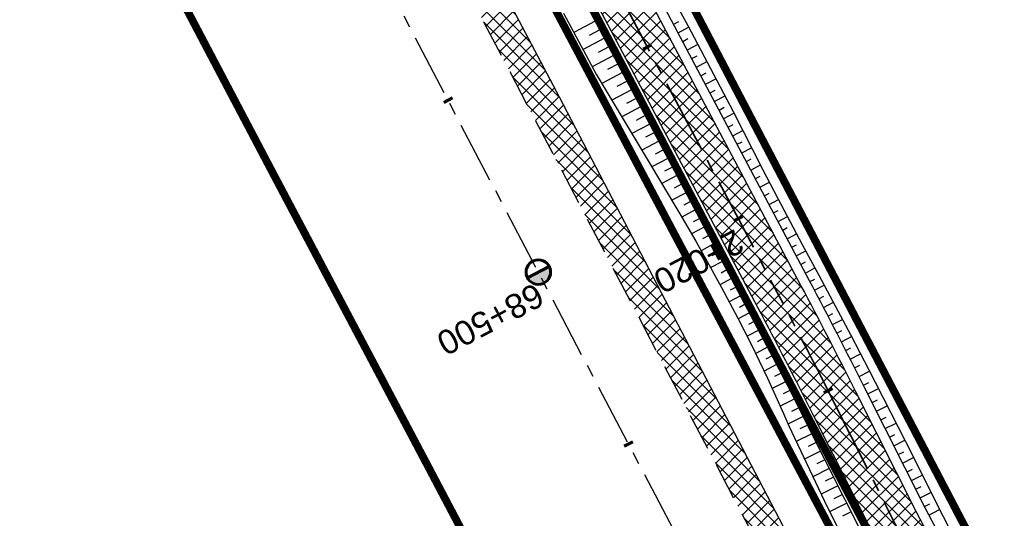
# Model space of a CAD drawing. Header units: metres. Extents: x 7529682 to 7533751, y 5721195 to 5727842.
# Tile 95 of 179: x 7530622 to 7530673, y 5725999 to 5726024. Entities that reach past the tile are written whole.
import ezdxf

# ---------------------------------------------------------------- set-up
doc = ezdxf.new("R2010")
doc.units = ezdxf.units.M
for name, pattern in [('817-dzialki-09-05-04$0$HIDDEN', [0.375, 0.25, -0.125]), ('ACAD_ISO05W100', [33, 24, -3, 0, -3, 0, -3]), ('CENTER', [50.8, 31.75, -6.35, 6.35, -6.35]), ('CENTER2', [28.575, 19.05, -3.175, 3.175, -3.175]), ('HIDDEN', [9.525, 6.35, -3.175])]:
    doc.linetypes.add(name, pattern=pattern)
for name, color, linetype in [('C-DROGI-SYTUACJA', 7, 'Continuous'), ('C-DROGI-SYTUACJA-ETYKIETY', 7, 'Continuous'), ('D-hatch-pobocza', 131, 'Continuous'), ('D-pobocza', 60, 'Continuous'), ('D-rowy', 160, 'Continuous'), ('D-skarpa', 2, 'Continuous'), ('D-skarpa-kreskowanie', 2, 'Continuous')]:
    doc.layers.add(name, color=color, linetype=linetype)
for name, color, linetype, lineweight, true_color in [('D-ewidencja-numery', 7, 'Continuous', 50, 0x40ff00), ('D-hatch-ciag-pieszo-rowerowy', 7, 'Continuous', 13, 0xff9f80), ('D-LR-etap-III', 7, '817-dzialki-09-05-04$0$HIDDEN', 50, 0x00008f)]:
    doc.layers.add(name, color=color, linetype=linetype, lineweight=lineweight, true_color=true_color)
for name, color, linetype, lineweight in [('D-krawędzie', 3, 'Continuous', 30), ('D-obrzeża', 2, 'Continuous', 30), ('D-oś', 10, 'CENTER', 30), ('D-pas-drogowy', 7, 'ACAD_ISO05W100', 50)]:
    doc.layers.add(name, color=color, linetype=linetype, lineweight=lineweight)
doc.layers.add('poprzeczki', color=7, linetype='Continuous', true_color=0x0000c7)
doc.styles.get("Standard").update_dxf_attribs({"font": 'arial.ttf'})
pattern_1 = [(45, (0, 0), (-0.33675960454, 0.33675960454), []), (135, (0, 0), (-0.33675960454, -0.33675960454), [])]

# ---------------------------------------------------------------- blocks, each defined once
blk = doc.blocks.new('kilometraz')
at = {"linetype": 'ByBlock', "lineweight": -2}
blk.add_hatch(color=0, dxfattribs=at).paths.add_polyline_path([(0, -0.28125, 0.41421356), (0.28125, 0, 0.41421356), (0, 0.28125)])
at = {"color": 0, "linetype": 'ByBlock', "lineweight": -2}
blk.add_line((0, 0.28125), (0, -0.28125), dxfattribs=at)
blk.add_circle((0, 0), 0.28125, dxfattribs=at)
blk = doc.blocks.new('AeccTickLine')
at = {"color": 0, "linetype": 'ByBlock', "lineweight": -2}
blk.add_line((0, 1), (0, -1), dxfattribs=at)

msp = doc.modelspace()

# ---------------------------------------------------------------- hatches: boundary and pattern name
at = {"layer": 'D-hatch-ciag-pieszo-rowerowy'}
h = msp.add_hatch(dxfattribs=at)
h.set_pattern_fill('ANSI37', color=256, scale=0.15, style=0)
h.set_pattern_definition(pattern_1)
h.paths.add_polyline_path([(7530664.91, 5726005.014, 0.00515), (7530662.075, 5726010.504), (7530653.608, 5726026.493, -0.00515), (7530650.772, 5726031.983), (7530649.253, 5726035.002), (7530648.136, 5726034.44), (7530649.656, 5726031.421, 0.00515), (7530652.491, 5726025.931), (7530660.958, 5726009.942, -0.00515), (7530663.794, 5726004.452), (7530666.938, 5725998.206), (7530691.541, 5725951.45), (7530692.657, 5725952.013), (7530668.046, 5725998.784)])
h.paths.add_polyline_path([(7530663.794, 5726004.452, 0.00515), (7530660.958, 5726009.942), (7530652.491, 5726025.931, -0.00515), (7530649.656, 5726031.421), (7530648.136, 5726034.44), (7530647.02, 5726033.878), (7530648.54, 5726030.859, 0.00515), (7530651.375, 5726025.369), (7530659.842, 5726009.38, -0.00515), (7530662.677, 5726003.89), (7530665.83, 5725997.628), (7530690.425, 5725950.887), (7530691.541, 5725951.45), (7530666.938, 5725998.206)])
at = {"layer": 'D-hatch-pobocza'}
h = msp.add_hatch(dxfattribs=at)
h.set_pattern_fill('ANSI37', color=256, scale=0.15, style=0)
h.set_pattern_definition(pattern_1)
h.paths.add_polyline_path([(7530720.98, 5725884.44), (7530708.37, 5725908.34), (7530695.8, 5725932.28), (7530687.36, 5725949.02), (7530675.51, 5725970.87), (7530663.29, 5725994.02), (7530649.63, 5726020.19), (7530635.9, 5726046.17), (7530600.685, 5726114.059), (7530599.743, 5726113.515), (7530641.555, 5726032.008), (7530660.961, 5725995.07), (7530689.128, 5725941.54), (7530707.336, 5725907.032), (7530725.256, 5725873.093), (7530743.97, 5725837.654), (7530770.527, 5725787.119), (7530787.864, 5725754.267), (7530809.813, 5725712.702), (7530812.028, 5725712.541), (7530798.84, 5725737.15), (7530787.35, 5725758.8), (7530776.05, 5725780.2), (7530760.43, 5725809.79), (7530749.22, 5725830.63), (7530733.52, 5725861.06)])

# ---------------------------------------------------------------- linework, layer by layer
at = {"layer": 'C-DROGI-SYTUACJA', "color": 10, "linetype": 'CENTER2', "lineweight": 35, "ltscale": 0.2}
msp.add_lwpolyline([(7530591.633, 5726152.643), (7530599.06, 5726136.869, -0.193566), (7530599.404, 5726130.909), (7530599.097, 5726129.998, 0.223174), (7530599.583, 5726125.774), (7530602.576, 5726120.93, -0.017191), (7530605.987, 5726114.962), (7530626.316, 5726076.364), (7530641.041, 5726048.532), (7530649.656, 5726031.421, 0.00515), (7530652.491, 5726025.931), (7530660.958, 5726009.942, -0.00515), (7530663.794, 5726004.452), (7530663.794, 5726004.452), (7530666.938, 5725998.206), (7530695.1, 5725944.687), (7530713.306, 5725910.181), (7530731.225, 5725876.244), (7530749.941, 5725840.801)], format="xyb", dxfattribs=at)
at = {"layer": 'D-ewidencja-numery', "color": 12, "ltscale": 15, "true_color": 0xc70000}
msp.add_lwpolyline([(7530604.239, 5726124.217), (7530605.847, 5726121.63), (7530608.972, 5726116.164), (7530618.114, 5726097.791), (7530651.213, 5726034.96), (7530670.244, 5725998.611), (7530698.075, 5725945.953), (7530716.506, 5725911.305), (7530735.223, 5725875.667), (7530752.504, 5725842.155)], dxfattribs=at)
at = {"layer": 'D-krawędzie', "linetype": 'HIDDEN', "ltscale": 0.3, "flags": 128}
msp.add_lwpolyline([(7530572.01, 5726166.06), (7530620.381, 5726072.761), (7530641.555, 5726032.008), (7530660.961, 5725995.07), (7530689.128, 5725941.54), (7530707.336, 5725907.032), (7530725.256, 5725873.093), (7530743.97, 5725837.654), (7530770.527, 5725787.119), (7530787.864, 5725754.267), (7530809.898, 5725712.542), (7530824.739, 5725684.389), (7530840.856, 5725653.693), (7530860.675, 5725616.154), (7530865.283, 5725607.394), (7530878.05, 5725583.08), (7530918.172, 5725507.178), (7530950.163, 5725446.305), (7530993.419, 5725364.265), (7531022.766, 5725308.719), (7531053.81, 5725249.872), (7531081.166, 5725197.875), (7531103.902, 5725154.541), (7531128.123, 5725108.448), (7531149.3, 5725068.25), (7531167.38, 5725033.767), (7531197.165, 5724976.988), (7531228.151, 5724918.034), (7531253.153, 5724870.491), (7531286.796, 5724806.654), (7531306.74, 5724768.665), (7531335.094, 5724714.652), (7531357.319, 5724672.439), (7531373.645, 5724641.454), (7531392.162, 5724605.999), (7531418.48, 5724555.853), (7531439.727, 5724515.582), (7531468.399, 5724461.077), (7531491.782, 5724416.528), (7531531.99, 5724339.833), (7531557.227, 5724291.659), (7531569.852, 5724267.577), (7531591.376, 5724226.548), (7531610.004, 5724191.103), (7531616.883, 5724177.999), (7531629.985, 5724153.025), (7531641.007, 5724132.022), (7531664.906, 5724087.617), (7531677.644, 5724064.786), (7531683.112, 5724054.988), (7531686.753, 5724048.18), (7531695.448, 5724031.697), (7531703.749, 5724015.917), (7531709.214, 5724005.514), (7531719.389, 5723986.147), (7531726.295, 5723973), (7531732.741, 5723960.736), (7531735.13, 5723956.19)], dxfattribs=at)
at = {"layer": 'D-LR-etap-III', "ltscale": 10, "flags": 128}
msp.add_lwpolyline([(7531750.474, 5723895.103, 0.4, 0.4, 0), (7531750.505, 5723895.13, 0.4, 0.4, 0), (7531682.71, 5724022.92, 0.4, 0.4, 0), (7531619.177, 5724147.204, 0.4, 0.4, 0), (7531592.309, 5724198.489, 0.4, 0.4, 0), (7531553.264, 5724272.919, 0.4, 0.4, 0), (7531504.02, 5724366.79, 0.4, 0.4, 0), (7531482.09, 5724407.62, 0.4, 0.4, 0), (7531412.35, 5724541.183, 0.4, 0.4, 0), (7531388.464, 5724586.93, 0.4, 0.4, 0), (7531345.12, 5724669.94, 0.4, 0.4, 0), (7531127.66, 5725081.67, 0.4, 0.4, 0), (7531059.253, 5725211.041, 0.4, 0.4, 0), (7531008.007, 5725307.954, 0.4, 0.4, 0), (7530964.182, 5725390.836, 0.4, 0.4, 0), (7530914.557, 5725484.684, 0.4, 0.4, 0), (7530865.243, 5725577.494, 0.4, 0.4, 0), (7530840.085, 5725624.059, 0.4, 0.4, 0), (7530802.56, 5725694.925, 0.4, 0.4, 0), (7530755.54, 5725787.51, 0.4, 0.4, 0), (7530708.718, 5725876.303, 0.4, 0.4, 0), (7530695.12, 5725902.09, 0.4, 0.4, 0), (7530642.914, 5726001.078, 0.4, 0.4, 0), (7530634.935, 5726016.147, 0.4, 0.4, 0), (7530610.82, 5726061.93, 0.4, 0.4, 0), (7530610.82, 5726061.93, 0.4, 0.4, 0), (7530607.21, 5726063.51, 0.4, 0.4, 0), (7530597.42, 5726080.68, 0.4, 0.4, 0), (7530591.16, 5726088.44, 0.4, 0.4, 0), (7530581.28, 5726107.21, 0.4, 0.4, 0), (7530571.29, 5726130.56, 0.4, 0.4, 0), (7530549.555, 5726171.527, 0.4, 0.4, 0), (7530531.014, 5726206.474, 0.4, 0.4, 0), (7530516.461, 5726236.017, 0.4, 0.4, 0), (7530500.799, 5726266.141, 0.4, 0.4, 0), (7530491.35, 5726283.94, 0.4, 0.4, 0), (7530482.4, 5726303.41, 0.4, 0.4, 0), (7530482.4, 5726303.41, 0.4, 0.4, 0), (7530450.41, 5726357.28, 0.4, 0.4, 0), (7530397.759, 5726458.5, 0.4, 0.4, 0), (7530334.708, 5726583.665, 0.4, 0.4, 0), (7530303.939, 5726645.168, 0.4, 0.4, 0), (7530300.51, 5726651.778, 0.4, 0.4, 0), (7530289.214, 5726671.967, 0.4, 0.4, 0), (7530281.54, 5726685.57, 0.4, 0.4, 0), (7530261.371, 5726724.163, 0.4, 0.4, 0), (7530254.03, 5726738.21, 0.4, 0.4, 0), (7530197.22, 5726845.06, 0.4, 0.4, 0), (7530194.71, 5726849.15, 0.4, 0.4, 0), (7530195.92, 5726850.75, 0.4, 0.4, 0), (7530170.547, 5726892.961, 0.4, 0.4, 0), (7530143.175, 5726945.066, 0.4, 0.4, 0), (7530105.06, 5727018.32, 0.4, 0.4, 0), (7530100.06, 5727027.16, 0.4, 0.4, 0), (7530062.319, 5727099.625, 0.4, 0.4, 0), (7530015.379, 5727189.42, 0.4, 0.4, 0), (7529983.208, 5727250.207, 0.4, 0.4, 0), (7529953.284, 5727306.747, 0.4, 0.4, 0), (7529900.671, 5727406.159, 0.4, 0.4, 0), (7529890.63, 5727425.131, 0.4, 0.4, 0), (7529875.155, 5727454.426, 0.4, 0.4, 0), (7529857.56, 5727487.787, 0.4, 0.4, 0), (7529835.194, 5727530.193, 0.4, 0.4, 0), (7529811.741, 5727574.662, 0.4, 0.4, 0), (7529792.102, 5727611.923, 0.4, 0.4, 0), (7529768.066, 5727657.47, 0.4, 0.4, 0), (7529755.211, 5727682.131, 0.4, 0.4, 0), (7529753.31, 5727681.13, 0.4, 0.4, 0), (7529739.21, 5727707.77, 0.4, 0.4, 0), (7529735.395, 5727711.252, 0.4, 0.4, 0), (7529725.42, 5727730.2, 0.4, 0.4, 0), (7529723.55, 5727729.88, 0.4, 0.4, 0), (7529695.567, 5727782.932, 0.4, 0.4, 0), (7529717.68, 5727794.024, 0.4, 0.4, 0), (7529736.275, 5727758.647, 0.4, 0.4, 0), (7529736.275, 5727758.647, 0.4, 0.4, 0), (7529744.511, 5727750.406, 0.4, 0.4, 0), (7529744.511, 5727750.406, 0.4, 0.4, 0), (7529750.283, 5727738.55, 0.4, 0.4, 0), (7529777.109, 5727687.569, 0.4, 0.4, 0), (7529796.515, 5727651.33, 0.4, 0.4, 0), (7529814.938, 5727616.793, 0.4, 0.4, 0), (7529839.007, 5727572.304, 0.4, 0.4, 0), (7529860.618, 5727532.509, 0.4, 0.4, 0), (7529882.349, 5727491.504, 0.4, 0.4, 0), (7529904.865, 5727449.096, 0.4, 0.4, 0), (7529920.747, 5727418.885, 0.4, 0.4, 0), (7529946.677, 5727368.547, 0.4, 0.4, 0), (7529972.025, 5727320.573, 0.4, 0.4, 0), (7529987.74, 5727290.153, 0.4, 0.4, 0), (7529996.497, 5727273.662, 0.4, 0.4, 0), (7530017.541, 5727234.203, 0.4, 0.4, 0), (7530033.054, 5727204.864, 0.4, 0.4, 0), (7530051.623, 5727170.223, 0.4, 0.4, 0), (7530069.277, 5727137.016, 0.4, 0.4, 0), (7530089.385, 5727097.534, 0.4, 0.4, 0), (7530109.713, 5727060.747, 0.4, 0.4, 0), (7530136.77, 5727011.64, 0.4, 0.4, 0), (7530162.447, 5726962.744, 0.4, 0.4, 0), (7530187.674, 5726916.992, 0.4, 0.4, 0), (7530207.821, 5726879.335, 0.4, 0.4, 0), (7530230.626, 5726834.519, 0.4, 0.4, 0), (7530262.288, 5726776.618, 0.4, 0.4, 0), (7530277.51, 5726760.213, 0.4, 0.4, 0), (7530286.037, 5726744.107, 0.4, 0.4, 0), (7530288.097, 5726735.884, 0.4, 0.4, 0), (7530290.394, 5726725.047, 0.4, 0.4, 0), (7530296.177, 5726713.583, 0.4, 0.4, 0), (7530302.726, 5726701.182, 0.4, 0.4, 0), (7530325.685, 5726657.466, 0.4, 0.4, 0), (7530343.244, 5726623.649, 0.4, 0.4, 0), (7530360.23, 5726591.747, 0.4, 0.4, 0), (7530383.209, 5726548.059, 0.4, 0.4, 0), (7530406.018, 5726503.606, 0.4, 0.4, 0), (7530427.465, 5726462.62, 0.4, 0.4, 0), (7530447.928, 5726424.388, 0.4, 0.4, 0), (7530471.127, 5726379.921, 0.4, 0.4, 0), (7530490.501, 5726343.033, 0.4, 0.4, 0), (7530509.499, 5726306.733, 0.4, 0.4, 0), (7530529.89, 5726267.244, 0.4, 0.4, 0), (7530543.852, 5726238.99, 0.4, 0.4, 0), (7530554.809, 5726218.944, 0.4, 0.4, 0), (7530559.027, 5726212.223, 0.4, 0.4, 0), (7530563.061, 5726206.41, 0.4, 0.4, 0), (7530566.934, 5726200.464, 0.4, 0.4, 0), (7530569.771, 5726194.902, 0.4, 0.4, 0), (7530571.473, 5726191.282, 0.4, 0.4, 0), (7530572.839, 5726188.025, 0.4, 0.4, 0), (7530575.295, 5726182.035, 0.4, 0.4, 0), (7530579.737, 5726173.306, 0.4, 0.4, 0), (7530583.3, 5726167.41, 0.4, 0.4, 0), (7530593.4, 5726163.33, 0.4, 0.4, 0), (7530598.618, 5726155.264, 0.4, 0.4, 0), (7530608.258, 5726140.497, 0.4, 0.4, 0), (7530603.27, 5726136.83, 0.4, 0.4, 0), (7530606.53, 5726131.84, 0.4, 0.4, 0), (7530604.239, 5726124.217, 0.4, 0.4, 0), (7530605.847, 5726121.63, 0.4, 0.4, 0), (7530608.972, 5726116.164, 0.4, 0.4, 0), (7530618.114, 5726097.791, 0.4, 0.4, 0), (7530651.213, 5726034.96, 0.4, 0.4, 0), (7530670.244, 5725998.611, 0.4, 0.4, 0), (7530698.075, 5725945.953, 0.4, 0.4, 0), (7530716.506, 5725911.305, 0.4, 0.4, 0), (7530735.223, 5725875.667, 0.4, 0.4, 0), (7530752.504, 5725842.155, 0.4, 0.4, 0), (7530778.311, 5725793.501, 0.4, 0.4, 0), (7530797.5, 5725756.382, 0.4, 0.4, 0), (7530812.519, 5725728.289, 0.4, 0.4, 0), (7530820.039, 5725713.16, 0.4, 0.4, 0), (7530822.422, 5725710.194, 0.4, 0.4, 0), (7530833.155, 5725688.801, 0.4, 0.4, 0), (7530849.629, 5725656.159, 0.4, 0.4, 0), (7530867.983, 5725621.964, 0.4, 0.4, 0), (7530872.63, 5725612.888, 0.4, 0.4, 0), (7530880.354, 5725597.595, 0.4, 0.4, 0), (7530883.839, 5725593.389, 0.4, 0.4, 0), (7530891.782, 5725587.763, 0.4, 0.4, 0), (7530895.039, 5725584.281, 0.4, 0.4, 0), (7530897.034, 5725580.941, 0.4, 0.4, 0), (7530900.952, 5725579.946, 0.4, 0.4, 0), (7530904.81, 5725571.977, 0.4, 0.4, 0), (7530903.682, 5725568.566, 0.4, 0.4, 0), (7530908.901, 5725558.845, 0.4, 0.4, 0), (7530910.252, 5725545.672, 0.4, 0.4, 0), (7530912.873, 5725538.646, 0.4, 0.4, 0), (7530945.278, 5725478.464, 0.4, 0.4, 0), (7530959.692, 5725450.246, 0.4, 0.4, 0), (7531002.827, 5725368.192, 0.4, 0.4, 0), (7531044.704, 5725290.314, 0.4, 0.4, 0), (7531064.099, 5725253.213, 0.4, 0.4, 0), (7531083.01, 5725216.678, 0.4, 0.4, 0), (7531113.013, 5725158.466, 0.4, 0.4, 0), (7531137.364, 5725113.071, 0.4, 0.4, 0), (7531150.831, 5725086.712, 0.4, 0.4, 0), (7531159.746, 5725076.641, 0.4, 0.4, 0), (7531166.31, 5725074.58, 0.4, 0.4, 0), (7531172.29, 5725062.58, 0.4, 0.4, 0), (7531170.59, 5725055.606, 0.4, 0.4, 0), (7531173.733, 5725044.081, 0.4, 0.4, 0), (7531215.342, 5724964.86, 0.4, 0.4, 0), (7531238.054, 5724921.685, 0.4, 0.4, 0), (7531262.39, 5724875.283, 0.4, 0.4, 0), (7531295.587, 5724811.266, 0.4, 0.4, 0), (7531348.488, 5724712.363, 0.4, 0.4, 0), (7531363.741, 5724682.684, 0.4, 0.4, 0), (7531366.987, 5724675.865, 0.4, 0.4, 0), (7531382.541, 5724646.111, 0.4, 0.4, 0), (7531401.299, 5724610.875, 0.4, 0.4, 0), (7531428.965, 5724558.862, 0.4, 0.4, 0), (7531449.111, 5724520.398, 0.4, 0.4, 0), (7531477.293, 5724465.831, 0.4, 0.4, 0), (7531500.996, 5724421.113, 0.4, 0.4, 0), (7531512.122, 5724400.549, 0.4, 0.4, 0), (7531513.782, 5724396.757, 0.4, 0.4, 0), (7531526.32, 5724379.39, 0.4, 0.4, 0), (7531566.784, 5724302.736, 0.4, 0.4, 0), (7531612.277, 5724225.61, 0.4, 0.4, 0), (7531620.493, 5724210.548, 0.4, 0.4, 0), (7531631.578, 5724196.258, 0.4, 0.4, 0), (7531653.484, 5724152.434, 0.4, 0.4, 0), (7531661.151, 5724128.494, 0.4, 0.4, 0), (7531673.881, 5724101.186, 0.4, 0.4, 0), (7531684.691, 5724081.184, 0.4, 0.4, 0), (7531699.212, 5724051.17, 0.4, 0.4, 0), (7531704.034, 5724040.584, 0.4, 0.4, 0), (7531704.034, 5724040.584, 0.4, 0.4, 0), (7531703.913, 5724037.17, 0.4, 0.4, 0), (7531736.42, 5723969.232, 0.4, 0.4, 0), (7531738.285, 5723967.699, 0.4, 0.4, 0), (7531742.181, 5723962.346, 0.4, 0.4, 0), (7531744.286, 5723958.616, 0.4, 0.4, 0), (7531755.393, 5723944.193, 0.4, 0.4, 0), (7531758.69, 5723936.76, 0.4, 0.4, 0), (7531780.08, 5723929.25, 0.4, 0.4, 0), (7531792.612, 5723906.338, 0.4, 0.4, 0), (7531792.612, 5723906.338, 0.4, 0.4, 0), (7531756.962, 5723883.055, 0.4, 0.4, 0), (7531750.46, 5723895.13, 0.4, 0.4, 0), (7531750.46, 5723895.13, 0, 0, 0)], format="xyseb", dxfattribs=at)
at = {"layer": 'D-obrzeża'}
for points in [[(7530816.72, 5725716.019), (7530808.345, 5725732.528, 0.004099), (7530806.084, 5725736.896), (7530794.941, 5725757.997), (7530777.714, 5725790.903), (7530751.046, 5725841.385), (7530732.331, 5725876.827), (7530714.412, 5725910.765), (7530696.206, 5725945.269), (7530668.046, 5725998.784), (7530664.91, 5726005.014, 0.00515), (7530662.075, 5726010.504), (7530653.608, 5726026.493, -0.00515), (7530650.772, 5726031.983), (7530642.155, 5726049.099), (7530627.426, 5726076.939), (7530607.073, 5726115.582, 0.017191), (7530603.662, 5726121.551), (7530600.461, 5726126.731, -0.223174), (7530600.17, 5726129.266), (7530602.624, 5726136.556), (7530601.532, 5726138.658)], [(7530597.423, 5726127.912, 0.123992), (7530598.087, 5726125.817), (7530601.49, 5726120.31, -0.017191), (7530604.901, 5726114.341), (7530625.206, 5726075.789), (7530639.927, 5726047.965), (7530648.54, 5726030.859, 0.00515), (7530651.375, 5726025.369), (7530659.842, 5726009.38, -0.00515), (7530662.677, 5726003.89), (7530665.83, 5725997.628), (7530693.994, 5725944.104), (7530712.201, 5725909.598), (7530730.12, 5725875.66), (7530748.836, 5725840.217), (7530775.501, 5725789.739), (7530792.729, 5725756.833), (7530803.873, 5725735.729, -0.004099), (7530806.134, 5725731.361), (7530819.007, 5725705.983)]]:
    msp.add_lwpolyline(points, format="xyb", dxfattribs=at)
at = {"layer": 'D-oś', "ltscale": 0.1}
msp.add_lwpolyline([(7530915.075, 5725505.546), (7530874.954, 5725581.449), (7530862.185, 5725605.765), (7530857.579, 5725614.523), (7530837.759, 5725652.063), (7530821.642, 5725682.76), (7530806.803, 5725710.907), (7530784.769, 5725752.633), (7530767.43, 5725785.489), (7530740.873, 5725836.023), (7530722.161, 5725871.458), (7530704.24, 5725905.399), (7530686.032, 5725939.909), (7530657.862, 5725993.442), (7530638.453, 5726030.387), (7530594.845, 5726110.895), (7530594.845, 5726110.895), (7530594.845, 5726110.895), (7530540.21, 5726214.45)], dxfattribs=at)
at = {"layer": 'D-pas-drogowy', "ltscale": 0.2, "flags": 128}
msp.add_lwpolyline([(7531633.019, 5724182.834, 0.4, 0.4, 0), (7531617.559, 5724211.608, 0.4, 0.4, 0), (7531566.784, 5724302.736, 0.4, 0.4, 0), (7531538.419, 5724356.47, 0.4, 0.4, 0), (7531526.32, 5724379.39, 0.4, 0.4, 0), (7531516.102, 5724393.607, 0.4, 0.4, 0.001485), (7531513.78, 5724396.838, 0.4, 0.4, 0), (7531501.87, 5724413.41, 0.4, 0.4, 0), (7531474.926, 5724464.508, 0.4, 0.4, 0), (7531446.2, 5724518.992, 0.4, 0.4, 0), (7531424.962, 5724559.262, 0.4, 0.4, 0), (7531398.444, 5724609.566, 0.4, 0.4, 0), (7531379.647, 5724645.216, 0.4, 0.4, 0), (7531365.23, 5724672.56, 0.4, 0.4, 0), (7531341.306, 5724717.915, 0.4, 0.4, 0), (7531312.9, 5724771.789, 0.4, 0.4, 0), (7531292.591, 5724810.307, 0.4, 0.4, 0), (7531259.392, 5724873.271, 0.4, 0.4, 0), (7531233.74, 5724921.923, 0.4, 0.4, 0), (7531203.073, 5724980.092, 0.4, 0.4, 0), (7531173.471, 5725036.225, 0.4, 0.4, 0), (7531168.27, 5725046.09, 0.4, 0.4, 0), (7531172.29, 5725062.58, 0.4, 0.4, 0), (7531166.31, 5725074.58, 0.4, 0.4, 0), (7531150.32, 5725079.6, 0.4, 0.4, 0), (7531141.5, 5725096.43, 0.4, 0.4, 0), (7531109.312, 5725157.814, 0.4, 0.4, 0), (7531086.641, 5725201.048, 0.4, 0.4, 0), (7531059.198, 5725253.384, 0.4, 0.4, 0), (7531028.207, 5725312.489, 0.4, 0.4, 0), (7530999.105, 5725367.99, 0.4, 0.4, 0), (7530956.248, 5725449.725, 0.4, 0.4, 0), (7530924.398, 5725510.464, 0.4, 0.4, 0), (7530897.51, 5725561.74, 0.4, 0.4, 0), (7530894.46, 5725566.14, 0.4, 0.4, 0), (7530892.16, 5725570.49, 0.4, 0.4, 0), (7530869.363, 5725613.307, 0.4, 0.4, 0), (7530861.694, 5725627.705, 0.4, 0.4, 0), (7530852.74, 5725644.52, 0.4, 0.4, 0), (7530831.51, 5725684.2, 0.4, 0.4, 0), (7530811.13, 5725722.52, 0.4, 0.4, 0), (7530792.348, 5725757.941, 0.4, 0.4, 0), (7530768.03, 5725803.8, 0.4, 0.4, 0), (7530748.769, 5725840.179, 0.4, 0.4, 0), (7530727.7, 5725879.97, 0.4, 0.4, 0), (7530712.098, 5725909.545, 0.4, 0.4, 0), (7530693.644, 5725944.645, 0.4, 0.4, 0), (7530665.702, 5725997.539, 0.4, 0.4, 0), (7530641.76, 5726042.88, 0.4, 0.4, 0), (7530616.5, 5726091.48, 0.4, 0.4, 0), (7530604.628, 5726114.32, 0.4, 0.4, -0.007763), (7530602.5, 5726118.43, 0.4, 0.4, 0), (7530603.992, 5726123.395, 0.4, 0.4, 0), (7530606.53, 5726131.84, 0.4, 0.4, 0), (7530603.27, 5726136.83, 0.4, 0.4, 0), (7530593.776, 5726151.369, 0.4, 0.4, 0), (7530590.203, 5726156.84, 0.4, 0.4, 0), (7530583.3, 5726167.41, 0.4, 0.4, 0), (7530580.578, 5726170.428, 0.4, 0.4, 0), (7530575.85, 5726175.67, 0.4, 0.4, 0), (7530569.01, 5726186.66, 0.4, 0.4, 0), (7530562.555, 5726199.189, 0.4, 0.4, 0), (7530555.67, 5726211.39, 0.4, 0.4, 0), (7530548.29, 5726224.23, 0.4, 0.4, 0), (7530540.58, 5726237.71, 0.4, 0.4, 0), (7530532.68, 5726252.65, 0.4, 0.4, 0), (7530524.06, 5726269.35, 0.4, 0.4, 0), (7530502.82, 5726309.91, 0.4, 0.4, 0), (7530488.83, 5726336.63, 0.4, 0.4, 0), (7530466.03, 5726380.16, 0.4, 0.4, 0), (7530438.47, 5726432.77, 0.4, 0.4, 0), (7530424.53, 5726459.09, 0.4, 0.4, 0), (7530401.63, 5726502.97, 0.4, 0.4, 0), (7530383.38, 5726538.06, 0.4, 0.4, 0), (7530353.97, 5726593.52, 0.4, 0.4, 0), (7530338.47, 5726622.74, 0.4, 0.4, 0), (7530322.01, 5726653.88, 0.4, 0.4, 0), (7530297.54, 5726700.33, 0.4, 0.4, 0), (7530287.38, 5726719.6, 0.4, 0.4, 0), (7530285.95, 5726722.316, 0.4, 0.4, 0), (7530280.26, 5726733.12, 0.4, 0.4, 0), (7530266.73, 5726758.74, 0.4, 0.4, 0), (7530260.42, 5726770.47, 0.4, 0.4, 0), (7530253.25, 5726783.82, 0.4, 0.4, 0), (7530244.95, 5726799.33, 0.4, 0.4, 0), (7530239.39, 5726808.49, 0.4, 0.4, 0), (7530238.29, 5726807.9, 0.4, 0.4, 0), (7530218.11, 5726850.67, 0.4, 0.4, 0), (7530175.907, 5726928.168, 0.4, 0.4, 0), (7530096.68, 5727076.15, 0.4, 0.4, 0), (7530094.68, 5727079.89, 0.4, 0.4, 0), (7530064.597, 5727135.523, 0.4, 0.4, 0), (7530046.731, 5727168.892, 0.4, 0.4, 0), (7530025.803, 5727208.461, 0.4, 0.4, 0), (7530012.847, 5727232.979, 0.4, 0.4, 0), (7529994.15, 5727268.45, 0.4, 0.4, 0), (7529981.671, 5727291.93, 0.4, 0.4, 0), (7529949.89, 5727351.73, 0.4, 0.4, 0), (7529924.75, 5727399.03, 0.4, 0.4, 0), (7529915.516, 5727417.1, 0.4, 0.4, 0), (7529885.83, 5727475.19, 0.4, 0.4, 0), (7529862.56, 5727519.97, 0.4, 0.4, 0), (7529852.985, 5727538.191, 0.4, 0.4, 0), (7529836.513, 5727569.511, 0.4, 0.4, 0), (7529815.369, 5727609.141, 0.4, 0.4, 0), (7529792.795, 5727651.247, 0.4, 0.4, 0), (7529774.199, 5727685.858, 0.4, 0.4, 0), (7529746.966, 5727736.059, 0.4, 0.4, 0), (7529733.92, 5727757.62, 0.4, 0.4, 0), (7529708.607, 5727806.389, 0.4, 0.4, 0), (7529688.492, 5727796.345, 0.4, 0.4, 0), (7529723.55, 5727729.88, 0.4, 0.4, 0), (7529725.42, 5727730.2, 0.4, 0.4, 0), (7529735.38, 5727711.28, 0.4, 0.4, 0), (7529739.21, 5727707.77, 0.4, 0.4, 0), (7529753.31, 5727681.13, 0.4, 0.4, 0), (7529755.178, 5727682.114, 0.4, 0.4, 0), (7529792.102, 5727611.923, 0.4, 0.4, 0), (7529811.741, 5727574.662, 0.4, 0.4, 0), (7529835.194, 5727530.193, 0.4, 0.4, 0), (7529857.56, 5727487.787, 0.4, 0.4, 0), (7529875.155, 5727454.426, 0.4, 0.4, 0), (7529890.63, 5727425.131, 0.4, 0.4, 0), (7529900.671, 5727406.159, 0.4, 0.4, 0), (7529953.284, 5727306.747, 0.4, 0.4, 0), (7529983.208, 5727250.207, 0.4, 0.4, 0), (7530015.379, 5727189.42, 0.4, 0.4, 0), (7530062.319, 5727099.625, 0.4, 0.4, 0), (7530100.06, 5727027.16, 0.4, 0.4, 0), (7530105.06, 5727018.32, 0.4, 0.4, 0), (7530143.175, 5726945.066, 0.4, 0.4, 0), (7530170.547, 5726892.961, 0.4, 0.4, 0), (7530195.92, 5726850.75, 0.4, 0.4, 0), (7530194.71, 5726849.15, 0.4, 0.4, 0), (7530197.22, 5726845.06, 0.4, 0.4, 0), (7530254.03, 5726738.21, 0.4, 0.4, 0), (7530261.371, 5726724.163, 0.4, 0.4, 0), (7530281.54, 5726685.57, 0.4, 0.4, 0), (7530289.214, 5726671.967, 0.4, 0.4, 0), (7530300.51, 5726651.778, 0.4, 0.4, 0), (7530303.939, 5726645.168, 0.4, 0.4, 0), (7530334.708, 5726583.665, 0.4, 0.4, 0), (7530397.759, 5726458.5, 0.4, 0.4, 0), (7530450.41, 5726357.28, 0.4, 0.4, 0), (7530482.4, 5726303.41, 0.4, 0.4, 0), (7530483.688, 5726301.003, 0.4, 0.4, 0), (7530491.35, 5726283.94, 0.4, 0.4, 0), (7530512.67, 5726243.78, 0.4, 0.4, 0), (7530529.43, 5726209.46, 0.4, 0.4, 0), (7530571.29, 5726130.56, 0.4, 0.4, 0), (7530581.28, 5726107.21, 0.4, 0.4, 0), (7530591.16, 5726088.44, 0.4, 0.4, 0), (7530597.42, 5726080.68, 0.4, 0.4, 0), (7530607.21, 5726063.51, 0.4, 0.4, 0), (7530610.82, 5726061.93, 0.4, 0.4, 0), (7530634.935, 5726016.147, 0.4, 0.4, 0), (7530642.914, 5726001.078, 0.4, 0.4, 0), (7530695.12, 5725902.09, 0.4, 0.4, 0), (7530708.718, 5725876.303, 0.4, 0.4, 0), (7530755.54, 5725787.51, 0.4, 0.4, 0), (7530802.56, 5725694.925, 0.4, 0.4, 0), (7530840.085, 5725624.059, 0.4, 0.4, 0), (7530865.243, 5725577.494, 0.4, 0.4, 0), (7530914.557, 5725484.684, 0.4, 0.4, 0), (7530964.182, 5725390.836, 0.4, 0.4, 0), (7531008.007, 5725307.954, 0.4, 0.4, 0), (7531059.253, 5725211.041, 0.4, 0.4, 0), (7531127.66, 5725081.67, 0.4, 0.4, 0), (7531345.12, 5724669.94, 0.4, 0.4, 0), (7531388.464, 5724586.93, 0.4, 0.4, 0), (7531412.35, 5724541.183, 0.4, 0.4, 0), (7531482.09, 5724407.62, 0.4, 0.4, 0), (7531504.02, 5724366.79, 0.4, 0.4, 0), (7531519.374, 5724337.52, 0.4, 0.4, 0), (7531563.749, 5724252.932, 0.4, 0.4, 0), (7531602.175, 5724179.681, 0.4, 0.4, 0), (7531619.177, 5724147.204, 0.4, 0.4, 0), (7531625.038, 5724135.635, 0.4, 0.4, 0), (7531656.796, 5724073.316, 0.4, 0.4, 0), (7531675.12, 5724037.36, 0.4, 0.4, 0), (7531682.71, 5724022.92, 0.4, 0.4, 0), (7531705.565, 5723979.811, 0.4, 0.4, 0), (7531736.606, 5723921.262, 0.4, 0.4, 0), (7531750.46, 5723895.13, 0.4, 0.4, 0), (7531740.77, 5723886.56, 0.4, 0.4, 0), (7531732.86, 5723885, 0.4, 0.4, 0), (7531722.18, 5723887.77, 0.4, 0.4, 0), (7531729.87, 5723862.17, 0.4, 0.4, 0), (7531742.92, 5723861.93, 0.4, 0.4, 0), (7531763.71, 5723859.52, 0.4, 0.4, 0), (7531768.42, 5723854.12, 0.4, 0.4, 0), (7531787.42, 5723817.97, 0.4, 0.4, 0), (7531795.57, 5723809.82, 0.4, 0.4, 0), (7531816.347, 5723819.85, 0.4, 0.4, 0), (7531816.347, 5723819.85, 0.4, 0.4, 0), (7531805.06, 5723843.23, 0.4, 0.4, 0), (7531803.61, 5723886.23, 0.4, 0.4, 0), (7531803.61, 5723886.23, 0.4, 0.4, 0), (7531780.08, 5723929.25, 0.4, 0.4, 0), (7531758.69, 5723936.76, 0.4, 0.4, 0), (7531749.359, 5723946.412, 0.4, 0.4, 0), (7531742.71, 5723953.29, 0.4, 0.4, 0), (7531735.177, 5723967.878, 0.4, 0.4, 0), (7531722.37, 5723992.68, 0.4, 0.4, 0), (7531705.042, 5724030.886, 0.4, 0.4, 0), (7531699.47, 5724043.17, 0.4, 0.4, 0), (7531692.69, 5724058.11, 0.4, 0.4, 0), (7531679.672, 5724084.017, 0.4, 0.4, 0), (7531674.55, 5724094.21, 0.4, 0.4, 0), (7531666.633, 5724114.003, 0.4, 0.4, 0), (7531649, 5724153.82, 0.4, 0.4, 0), (7531641.49, 5724149.34, 0.4, 0.4, 0), (7531626.04, 5724179.34, 0.4, 0.4, 0), (7531633.03, 5724182.84, 0, 0, 0)], format="xyseb", dxfattribs=at)
at = {"layer": 'D-pobocza'}
for points in [[(7530817.069, 5725716.434), (7530808.787, 5725732.762, 0.004099), (7530806.526, 5725737.13), (7530795.384, 5725758.23), (7530778.156, 5725791.136), (7530751.489, 5725841.618), (7530732.773, 5725877.061), (7530714.854, 5725910.998), (7530696.648, 5725945.502), (7530668.49, 5725999.015), (7530665.357, 5726005.239, 0.00515), (7530662.521, 5726010.729), (7530654.054, 5726026.718, -0.00515), (7530651.219, 5726032.208), (7530642.601, 5726049.326), (7530627.87, 5726077.169), (7530607.515, 5726115.815, 0.017191), (7530604.087, 5726121.814), (7530600.886, 5726126.994, -0.095206), (7530600.551, 5726127.876)], [(7530602.007, 5726118.49, -0.012618), (7530604.459, 5726114.108), (7530624.762, 5726075.559), (7530639.482, 5726047.738), (7530648.093, 5726030.634, 0.00515), (7530650.928, 5726025.144), (7530659.395, 5726009.155, -0.00515), (7530662.231, 5726003.665), (7530665.386, 5725997.397), (7530693.552, 5725943.871), (7530711.758, 5725909.365), (7530729.678, 5725875.427), (7530748.394, 5725839.984), (7530775.058, 5725789.507), (7530792.286, 5725756.601), (7530803.431, 5725735.496, -0.004099), (7530805.692, 5725731.127), (7530814.621, 5725713.526)]]:
    msp.add_lwpolyline(points, format="xyb", dxfattribs=at)
msp.add_lwpolyline([(7530798.84, 5725737.15), (7530787.35, 5725758.8), (7530776.05, 5725780.2), (7530760.43, 5725809.79), (7530749.22, 5725830.63), (7530733.52, 5725861.06), (7530720.98, 5725884.44), (7530708.37, 5725908.34), (7530695.8, 5725932.28), (7530687.36, 5725949.02), (7530675.51, 5725970.87), (7530663.29, 5725994.02), (7530649.63, 5726020.19), (7530635.9, 5726046.17), (7530600.685, 5726114.059), (7530599.743, 5726113.515)], dxfattribs=at)
at = {"layer": 'D-rowy', "linetype": 'HIDDEN', "ltscale": 0.1, "const_width": 0.4, "flags": 128}
msp.add_lwpolyline([(7530741.879, 5725849.304), (7530727.419, 5725876.297), (7530718.298, 5725893.381), (7530703.13, 5725922.342), (7530687.044, 5725953.183), (7530665.695, 5725994.035), (7530637.776, 5726046.651), (7530624.725, 5726071.229)], dxfattribs=at)
at = {"layer": 'D-skarpa', "linetype": 'Continuous'}
for points in [[(7530637.64, 5726059.285), (7530640.134, 5726054.948), (7530642.403, 5726050.492), (7530642.895, 5726049.513), (7530644.687, 5726045.996), (7530651.669, 5726032.435), (7530652.468, 5726030.895), (7530653.393, 5726029.139), (7530654.331, 5726027.39), (7530654.536, 5726027.013), (7530656.238, 5726023.878), (7530658.576, 5726019.458), (7530660.119, 5726016.451), (7530660.865, 5726015.012), (7530661.672, 5726013.486), (7530662.146, 5726012.605), (7530663.001, 5726011.024), (7530663.705, 5726009.714), (7530664.649, 5726007.933), (7530665.582, 5726006.146), (7530665.907, 5726005.516), (7530667.856, 5726001.687), (7530669.056, 5725999.273), (7530670.097, 5725997.265)], [(7530649.834, 5726024.523), (7530651.526, 5726021.382), (7530654.098, 5726017.086), (7530655.838, 5726014.184), (7530656.656, 5726012.783), (7530657.501, 5726011.277), (7530657.977, 5726010.397), (7530658.819, 5726008.809), (7530659.495, 5726007.511), (7530660.352, 5726005.721), (7530661.17, 5726003.911), (7530661.447, 5726003.27), (7530663.283, 5725999.384), (7530664.495, 5725996.976)]]:
    msp.add_lwpolyline(points, dxfattribs=at)
at = {"layer": 'D-skarpa-kreskowanie', "linetype": 'Continuous'}
for p, q in [((7530651.476, 5726024.11, 107.359), (7530650.372, 5726023.525, 106.526)), ((7530655.519, 5726023.953, 107.466), (7530655.782, 5726024.093, 107.267)), ((7530651.71, 5726023.668, 107.353), (7530651.159, 5726023.376, 106.938)), ((7530655.753, 5726023.511, 107.461), (7530656.284, 5726023.792, 107.06)), ((7530651.944, 5726023.226, 107.348), (7530650.846, 5726022.645, 106.52)), ((7530655.987, 5726023.069, 107.455), (7530656.252, 5726023.21, 107.255)), ((7530656.221, 5726022.627, 107.449), (7530656.751, 5726022.908, 107.05)), ((7530652.178, 5726022.784, 107.342), (7530651.63, 5726022.494, 106.929)), ((7530652.412, 5726022.342, 107.337), (7530651.32, 5726021.764, 106.513)), ((7530652.646, 5726021.9, 107.331), (7530652.103, 5726021.613, 106.921)), ((7530656.455, 5726022.186, 107.444), (7530656.72, 5726022.326, 107.244)), ((7530656.689, 5726021.744, 107.438), (7530657.219, 5726022.024, 107.039)), ((7530652.88, 5726021.458, 107.325), (7530651.817, 5726020.896, 106.524)), ((7530656.923, 5726021.302, 107.433), (7530657.188, 5726021.442, 107.233)), ((7530653.114, 5726021.017, 107.32), (7530652.594, 5726020.741, 106.928)), ((7530657.157, 5726020.86, 107.427), (7530657.686, 5726021.14, 107.028)), ((7530653.347, 5726020.575, 107.314), (7530652.331, 5726020.037, 106.548)), ((7530657.391, 5726020.418, 107.422), (7530657.655, 5726020.558, 107.222)), ((7530653.581, 5726020.133, 107.309), (7530653.085, 5726019.87, 106.934)), ((7530657.625, 5726019.976, 107.416), (7530658.154, 5726020.256, 107.017)), ((7530653.815, 5726019.691, 107.303), (7530652.846, 5726019.177, 106.572)), ((7530657.859, 5726019.534, 107.41), (7530658.123, 5726019.674, 107.211)), ((7530658.093, 5726019.093, 107.405), (7530658.62, 5726019.372, 107.007)), ((7530654.049, 5726019.249, 107.298), (7530653.576, 5726018.998, 106.94)), ((7530654.283, 5726018.807, 107.292), (7530653.36, 5726018.318, 106.595)), ((7530654.517, 5726018.365, 107.286), (7530654.067, 5726018.127, 106.947)), ((7530658.327, 5726018.651, 107.399), (7530658.588, 5726018.789, 107.202)), ((7530658.561, 5726018.209, 107.394), (7530659.077, 5726018.482, 107.004)), ((7530654.751, 5726017.923, 107.281), (7530653.874, 5726017.459, 106.619)), ((7530658.795, 5726017.767, 107.388), (7530659.05, 5726017.902, 107.196)), ((7530654.985, 5726017.482, 107.275), (7530654.559, 5726017.256, 106.953)), ((7530659.029, 5726017.325, 107.383), (7530659.534, 5726017.592, 107.002)), ((7530655.219, 5726017.04, 107.27), (7530654.389, 5726016.6, 106.643)), ((7530659.263, 5726016.883, 107.377), (7530659.512, 5726017.015, 107.189)), ((7530655.453, 5726016.598, 107.264), (7530655.05, 5726016.384, 106.96)), ((7530659.497, 5726016.441, 107.371), (7530659.99, 5726016.703, 106.999)), ((7530655.687, 5726016.156, 107.258), (7530654.904, 5726015.741, 106.668)), ((7530659.731, 5726015.999, 107.366), (7530659.975, 5726016.129, 107.182)), ((7530659.965, 5726015.558, 107.362), (7530660.45, 5726015.814, 106.996)), ((7530655.921, 5726015.714, 107.253), (7530655.542, 5726015.513, 106.966)), ((7530656.155, 5726015.272, 107.247), (7530655.42, 5726014.883, 106.692)), ((7530656.389, 5726014.83, 107.242), (7530656.033, 5726014.642, 106.973)), ((7530660.199, 5726015.116, 107.358), (7530660.439, 5726015.243, 107.177)), ((7530660.433, 5726014.674, 107.354), (7530660.911, 5726014.927, 106.994)), ((7530656.623, 5726014.389, 107.237), (7530655.933, 5726014.023, 106.716)), ((7530660.667, 5726014.232, 107.353), (7530660.906, 5726014.358, 107.173)), ((7530656.857, 5726013.947, 107.232), (7530656.521, 5726013.769, 106.979)), ((7530660.901, 5726013.79, 107.351), (7530661.378, 5726014.043, 106.991)), ((7530657.091, 5726013.505, 107.228), (7530656.437, 5726013.158, 106.734)), ((7530661.135, 5726013.348, 107.35), (7530661.373, 5726013.475, 107.17)), ((7530657.325, 5726013.063, 107.224), (7530657.007, 5726012.894, 106.984)), ((7530661.369, 5726012.906, 107.35), (7530661.848, 5726013.16, 106.989)), ((7530657.559, 5726012.621, 107.223), (7530656.933, 5726012.289, 106.75)), ((7530661.603, 5726012.465, 107.351), (7530661.844, 5726012.592, 107.169)), ((7530661.837, 5726012.023, 107.352), (7530662.322, 5726012.28, 106.986)), ((7530658.027, 5726011.737, 107.22), (7530657.423, 5726011.417, 106.764)), ((7530657.793, 5726012.179, 107.221), (7530657.486, 5726012.016, 106.989)), ((7530658.261, 5726011.295, 107.22), (7530657.962, 5726011.137, 106.994)), ((7530662.071, 5726011.581, 107.354), (7530662.315, 5726011.71, 107.17)), ((7530662.305, 5726011.139, 107.356), (7530662.798, 5726011.4, 106.984)), ((7530658.495, 5726010.854, 107.221), (7530657.9, 5726010.538, 106.772)), ((7530662.539, 5726010.697, 107.357), (7530662.787, 5726010.828, 107.17)), ((7530658.729, 5726010.412, 107.222), (7530658.432, 5726010.254, 106.998)), ((7530662.771, 5726010.255, 107.359), (7530663.273, 5726010.519, 106.981)), ((7530658.963, 5726009.97, 107.224), (7530658.37, 5726009.656, 106.776)), ((7530663.004, 5726009.812, 107.361), (7530663.257, 5726009.945, 107.171)), ((7530659.197, 5726009.528, 107.226), (7530658.901, 5726009.371, 107.002)), ((7530663.237, 5726009.369, 107.362), (7530663.747, 5726009.636, 106.979)), ((7530659.431, 5726009.086, 107.227), (7530658.838, 5726008.772, 106.78)), ((7530663.467, 5726008.926, 107.364), (7530663.724, 5726009.059, 107.171)), ((7530663.697, 5726008.482, 107.366), (7530664.216, 5726008.751, 106.976)), ((7530659.897, 5726008.201, 107.231), (7530659.299, 5726007.887, 106.78)), ((7530659.664, 5726008.644, 107.229), (7530659.366, 5726008.487, 107.005)), ((7530660.13, 5726007.759, 107.232), (7530659.828, 5726007.601, 107.006)), ((7530663.928, 5726008.038, 107.367), (7530664.189, 5726008.173, 107.171)), ((7530664.158, 5726007.594, 107.369), (7530664.685, 5726007.865, 106.974)), ((7530660.36, 5726007.315, 107.234), (7530659.743, 5726006.993, 106.77)), ((7530664.385, 5726007.149, 107.371), (7530664.651, 5726007.285, 107.172)), ((7530660.59, 5726006.871, 107.236), (7530660.274, 5726006.707, 106.999)), ((7530664.612, 5726006.703, 107.372), (7530665.148, 5726006.977, 106.971)), ((7530660.821, 5726006.427, 107.237), (7530660.174, 5726006.093, 106.752)), ((7530664.84, 5726006.258, 107.374), (7530665.11, 5726006.395, 107.172)), ((7530661.05, 5726005.983, 107.239), (7530660.719, 5726005.813, 106.991)), ((7530665.067, 5726005.813, 107.376), (7530665.612, 5726006.088, 106.969)), ((7530661.278, 5726005.538, 107.241), (7530660.593, 5726005.187, 106.728)), ((7530665.292, 5726005.366, 107.377), (7530665.567, 5726005.505, 107.172)), ((7530665.517, 5726004.92, 107.379), (7530666.069, 5726005.198, 106.967)), ((7530661.733, 5726004.647, 107.244), (7530661.004, 5726004.277, 106.7)), ((7530661.505, 5726005.093, 107.242), (7530661.152, 5726004.912, 106.978)), ((7530661.96, 5726004.202, 107.246), (7530661.584, 5726004.012, 106.965)), ((7530665.742, 5726004.473, 107.381), (7530666.019, 5726004.613, 107.174)), ((7530665.967, 5726004.027, 107.382), (7530666.523, 5726004.306, 106.968)), ((7530662.185, 5726003.755, 107.248), (7530661.407, 5726003.363, 106.667)), ((7530666.192, 5726003.58, 107.384), (7530666.471, 5726003.72, 107.176)), ((7530662.41, 5726003.309, 107.249), (7530662.014, 5726003.109, 106.954)), ((7530666.417, 5726003.133, 107.386), (7530666.976, 5726003.415, 106.968)), ((7530662.635, 5726002.862, 107.251), (7530661.831, 5726002.458, 106.651)), ((7530666.642, 5726002.687, 107.387), (7530666.922, 5726002.828, 107.178)), ((7530662.86, 5726002.416, 107.253), (7530662.452, 5726002.211, 106.948)), ((7530666.866, 5726002.24, 107.389), (7530667.43, 5726002.524, 106.968)), ((7530663.084, 5726001.969, 107.254), (7530662.259, 5726001.553, 106.638)), ((7530667.091, 5726001.794, 107.391), (7530667.374, 5726001.936, 107.18)), ((7530667.316, 5726001.347, 107.392), (7530667.883, 5726001.633, 106.969)), ((7530663.534, 5726001.076, 107.258), (7530662.686, 5726000.649, 106.624)), ((7530663.309, 5726001.522, 107.256), (7530662.891, 5726001.312, 106.943)), ((7530663.759, 5726000.629, 107.259), (7530663.329, 5726000.413, 106.938)), ((7530667.541, 5726000.9, 107.394), (7530667.823, 5726001.043, 107.183)), ((7530667.766, 5726000.454, 107.396), (7530668.328, 5726000.737, 106.976)), ((7530663.984, 5726000.183, 107.261), (7530663.113, 5725999.744, 106.611)), ((7530667.991, 5726000.007, 107.397), (7530668.271, 5726000.148, 107.188)), ((7530664.209, 5725999.736, 107.263), (7530663.769, 5725999.515, 106.934)), ((7530668.215, 5725999.561, 107.399), (7530668.773, 5725999.842, 106.983)), ((7530664.433, 5725999.29, 107.264), (7530663.554, 5725998.847, 106.608)), ((7530668.44, 5725999.114, 107.401), (7530668.718, 5725999.254, 107.193)), ((7530664.658, 5725998.843, 107.266), (7530664.218, 5725998.621, 106.937)), ((7530668.671, 5725998.671, 107.402), (7530669.219, 5725998.959, 106.99))]:
    msp.add_line(p, q, dxfattribs=at)

# ---------------------------------------------------------------- block references
at = {"layer": 'C-DROGI-SYTUACJA-ETYKIETY', "color": 2, "linetype": 'Continuous', "lineweight": 60, "xscale": 0.25, "yscale": 0.25, "zscale": 0.25, "rotation": 297.7156069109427}
for p in [(7530643.89, 5726020.038), (7530653.192, 5726002.333)]:
    msp.add_blockref('AeccTickLine', p, dxfattribs=at)
at = {"layer": 'C-DROGI-SYTUACJA-ETYKIETY', "color": 10, "linetype": 'Continuous', "lineweight": 60, "xscale": 2.249999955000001, "yscale": 2.249999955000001, "zscale": 2.249999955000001, "rotation": 297.7156069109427}
msp.add_blockref('kilometraz', (7530648.541, 5726011.185), dxfattribs=at)
at = {"layer": 'poprzeczki', "color": 2, "linetype": 'Continuous', "lineweight": 60, "xscale": 0.25, "yscale": 0.25, "zscale": 0.25}
for p, rotation in [((7530654.161, 5726022.778), 297.9036792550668), ((7530658.841, 5726013.94), 297.9036792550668), ((7530663.477, 5726005.08), 296.857851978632)]:
    msp.add_blockref('AeccTickLine', p, dxfattribs=dict(at, rotation=rotation))

# ---------------------------------------------------------------- texts
at = {"layer": 'C-DROGI-SYTUACJA-ETYKIETY', "color": 2}
for s, rotation, p in [('2+020', 207.9037, (7530658.685, 5726013.433)), ('68+500', 207.7156, (7530648.383, 5726010.679))]:
    msp.add_text(s, height=1.25, rotation=rotation, dxfattribs=at).set_placement(p)

doc.saveas('drawing.dxf')
